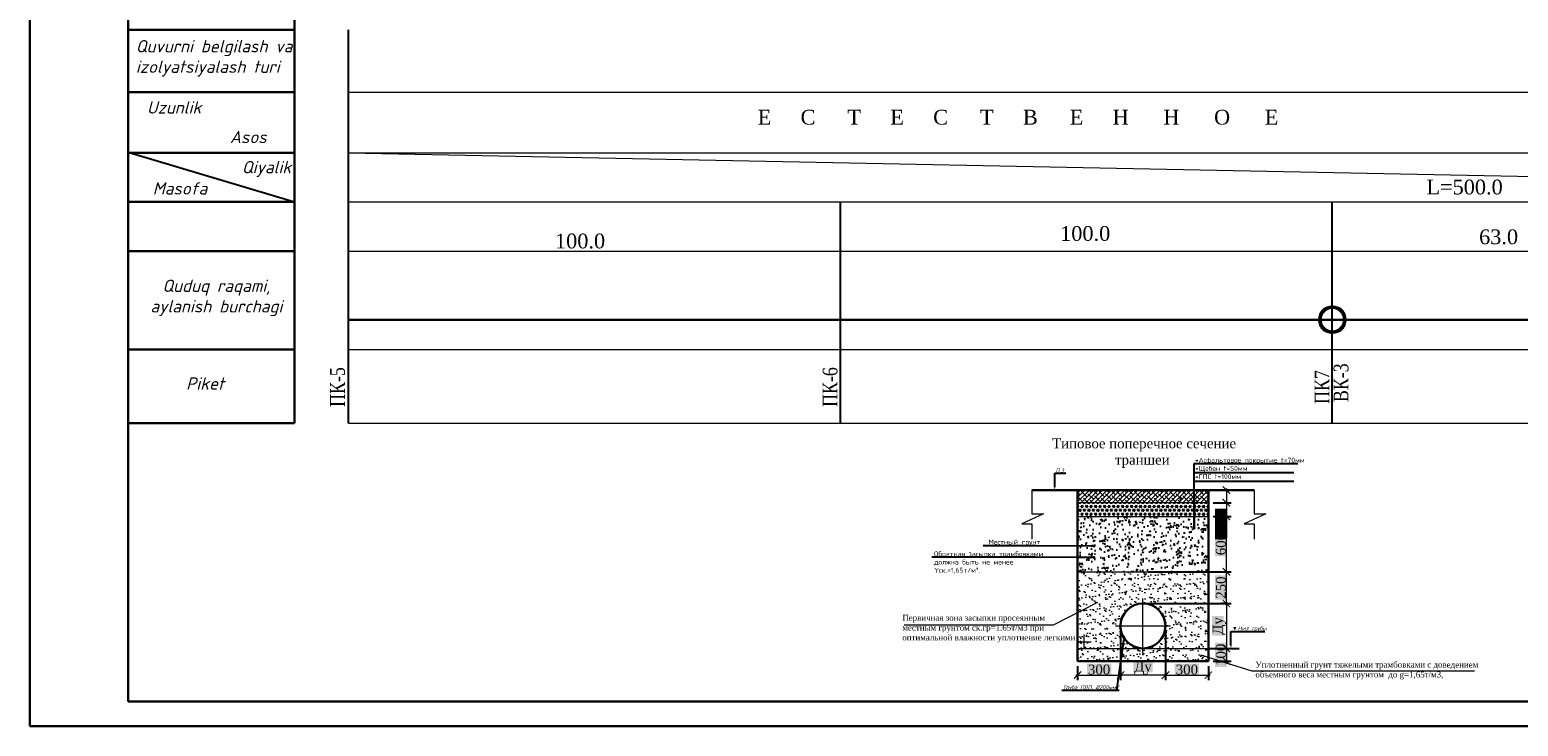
# Model space of a CAD drawing. Header units: millimetres. Extents: x 366033 to 446362, y 4247208 to 4265071.
# Tile 18 of 159: x 435437 to 435739, y 4249990 to 4250132. Entities that reach past the tile are written whole.
import ezdxf
from ezdxf import colors
from ezdxf.entities.mleader import LeaderData, LeaderLine
from ezdxf.math import Vec2, Vec3

# ---------------------------------------------------------------- set-up
doc = ezdxf.new("R2010")
doc.units = ezdxf.units.MM
doc.header["$PDMODE"] = 32
doc.header["$PDSIZE"] = 0.6
doc.linetypes.add('DASHED', pattern=[0.75, 0.5, -0.25])
doc.linetypes.add('осевая', pattern=[50.8, 31.75, -6.35, 6.35, -6.35])
for name, color, linetype in [('(002) Рамка', 7, 'Continuous'), ('(004) Точки рельефа', 7, 'Continuous'), ('0 @ 0.1', 7, 'Continuous'), ('0 @ 1 (1)', 7, 'Continuous'), ('0 @ 1 (2)', 7, 'Continuous'), ('RAMKA', 7, 'Continuous')]:
    doc.layers.add(name, color=color, linetype=linetype)
for name, color, linetype, lineweight in [('0.3-STAMP', 7, 'Continuous', 30), ('Рабочий', 7, 'DASHED', 9), ('Текст ВК', 136, 'Continuous', 9)]:
    doc.layers.add(name, color=color, linetype=linetype, lineweight=lineweight)
doc.layers.add('GEODS_POINT_GRID#_B', color=7, linetype='Continuous', true_color=0x000000)
doc.styles.add('GOST 2.304', font='CS_Gost2304.shx')
doc.styles.add('ISOCPEUR', font='isocpeui.ttf')
doc.styles.get("Standard").update_dxf_attribs({"font": 'times.ttf'})
doc.styles.add('TIMES', font='times.ttf')
doc.styles.add('для таблиц', font='times.ttf', dxfattribs={"height": 3})
doc.styles.add('СПДС', font='isocpeur.ttf')
doc.linetypes.add('ВОДОПРОВОД-right', pattern='A,15,-4,["В1",Standard,S=3,R=0,X=-2,Y=-1.5],-4,20,[">",Standard,S=3,R=0,X=-1.5,Y=-1.5],0', length=43)
doc.dimstyles.new('!Oxunjon', dxfattribs={"dimtxt": 2, "dimasz": 1.5, "dimexe": 1, "dimexo": 0.0625, "dimgap": 0.09, "dimtad": 1, "dimdec": 1, "dimzin": 0, "dimdsep": 46, "dimtxsty": 'Standard', "dimblk": 'ARCHTICK', "dimcen": 0.3, "dimdle": 0.35, "dimclrd": 5, "dimclre": 5, "dimclrt": 5, "dimadec": 0, "dimazin": 0, "dimtfac": 1, "dimtdec": 1, "dimtofl": 0, "dimtmove": 0, "dimatfit": 3, "dimldrblk": 'ARCHTICK', "dimfxl": 1, "dimtolj": 1, "dimtzin": 0, "dimlwd": 0, "dimarcsym": 1})
pattern_1 = [(45, (1908.92377, 3490842.2501), (-0.44901280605, 0.44901280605), []), (135, (1908.92377, 3490842.2501), (-1.34703841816, 0.44901280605), [1.5875, -0.9525])]

# ---------------------------------------------------------------- blocks, each defined once
blk = doc.blocks.new('CrossCoord_m1')
at = {"layer": 'GEODS_POINT_GRID#_B', "color": 3, "lineweight": 20, "true_color": 0x00ff00, "flags": 128}
for points in [[(-3, 0), (3, 0)], [(0, 3), (0, -3)]]:
    blk.add_lwpolyline(points, dxfattribs=at)
blk = doc.blocks.new('_Dot')
at = {"color": 0, "linetype": 'ByBlock', "lineweight": -2}
blk.add_line((-0.5, 0), (-1, 0), dxfattribs=at)
at = {"color": 0, "linetype": 'ByBlock', "const_width": 0.5}
blk.add_lwpolyline([(-0.25, 0, 1), (0.25, 0, 1)], format="xyb", close=True, dxfattribs=at)
blk = doc.blocks.new('_ArchTick')
at = {"color": 0, "linetype": 'ByBlock', "lineweight": 30, "const_width": 0.15}
blk.add_lwpolyline([(-0.5, -0.5), (0.5, 0.5)], dxfattribs=at)
blk = doc.blocks.new('*D461')
at = {"color": 5, "lineweight": -2, "transparency": 16777216}
for p, q in [((435677.41, 4250005.91), (435681.06, 4250005.91)), ((435677.41, 4250003.31), (435681.06, 4250003.31))]:
    blk.add_line(p, q, dxfattribs=at)
at = {"color": 5, "lineweight": 0, "transparency": 16777216}
blk.add_line((435680.06, 4250006.26), (435680.06, 4250002.96), dxfattribs=at)
at = {"layer": 'Defpoints', "color": 0, "lineweight": 0, "transparency": 16777216}
for p in [(435676.41, 4250005.91), (435676.41, 4250003.31), (435680.06, 4250003.31)]:
    blk.add_point(p, dxfattribs=at)
at = {"color": 5, "lineweight": 0, "transparency": 16777216, "xscale": 1.5, "yscale": 1.5, "zscale": 1.5}
for p, rotation in [((435680.06, 4250005.91), 90), ((435680.06, 4250003.31), 270)]:
    blk.add_blockref('_ArchTick', p, dxfattribs=dict(at, rotation=rotation))
at = {"color": 1, "transparency": 16777216, "insert": (435678.94, 4250004.61), "char_height": 2, "attachment_point": 5, "rotation": 90, "style": 'TIMES', "bg_fill": 1, "box_fill_scale": 1.1, "bg_fill_color": 7, "bg_fill_true_color": 16777215, "bg_fill_transparency": 0}
blk.add_mtext('\\A1;100', dxfattribs=at)
blk = doc.blocks.new('*D462')
at = {"color": 5, "lineweight": -2, "transparency": 16777216}
for p, q in [((435658.55, 4250009.48), (435658.55, 4249999.48)), ((435649.82, 4250002.31), (435649.82, 4249999.48))]:
    blk.add_line(p, q, dxfattribs=at)
at = {"color": 5, "lineweight": 0, "transparency": 16777216}
blk.add_line((435649.47, 4250000.48), (435658.9, 4250000.48), dxfattribs=at)
at = {"layer": 'Defpoints', "color": 0, "lineweight": 0, "transparency": 16777216}
for p in [(435658.55, 4250010.48), (435649.82, 4250003.31), (435658.55, 4250000.48)]:
    blk.add_point(p, dxfattribs=at)
at = {"color": 5, "lineweight": 0, "transparency": 16777216, "xscale": 1.5, "yscale": 1.5, "zscale": 1.5, "rotation": 180}
blk.add_blockref('_ArchTick', (435649.82, 4250000.48), dxfattribs=at)
at = {"color": 5, "lineweight": 0, "transparency": 16777216, "xscale": 1.5, "yscale": 1.5, "zscale": 1.5}
blk.add_blockref('_ArchTick', (435658.55, 4250000.48), dxfattribs=at)
at = {"color": 1, "transparency": 16777216, "insert": (435654.19, 4250001.6), "char_height": 2, "attachment_point": 5, "style": 'TIMES', "bg_fill": 1, "box_fill_scale": 1.1, "bg_fill_color": 7, "bg_fill_true_color": 16777215, "bg_fill_transparency": 0}
blk.add_mtext('\\A1;300', dxfattribs=at)
blk = doc.blocks.new('*D463')
at = {"color": 5, "lineweight": -2, "transparency": 16777216}
for p, q in [((435658.55, 4250009.48), (435658.55, 4249999.48)), ((435667.68, 4250009.48), (435667.68, 4249999.48))]:
    blk.add_line(p, q, dxfattribs=at)
at = {"color": 5, "lineweight": 0, "transparency": 16777216}
blk.add_line((435668.03, 4250000.48), (435658.2, 4250000.48), dxfattribs=at)
at = {"layer": 'Defpoints', "color": 0, "lineweight": 0, "transparency": 16777216}
for p in [(435658.55, 4250010.48), (435667.68, 4250010.48), (435658.55, 4250000.48)]:
    blk.add_point(p, dxfattribs=at)
at = {"color": 5, "lineweight": 0, "transparency": 16777216, "xscale": 1.5, "yscale": 1.5, "zscale": 1.5, "rotation": 180}
blk.add_blockref('_ArchTick', (435658.55, 4250000.48), dxfattribs=at)
at = {"color": 5, "lineweight": 0, "transparency": 16777216, "xscale": 1.5, "yscale": 1.5, "zscale": 1.5}
blk.add_blockref('_ArchTick', (435667.68, 4250000.48), dxfattribs=at)
at = {"color": 1, "transparency": 16777216, "insert": (435663.11, 4250001.9), "char_height": 2, "attachment_point": 5, "style": 'TIMES', "bg_fill": 1, "box_fill_scale": 1.1, "bg_fill_color": 7, "bg_fill_true_color": 16777215, "bg_fill_transparency": 0}
blk.add_mtext('\\A1;Ду', dxfattribs=at)
blk = doc.blocks.new('*D469')
at = {"color": 5, "lineweight": -2, "transparency": 16777216}
for p, q in [((435667.68, 4250009.48), (435667.68, 4249999.48)), ((435676.41, 4250002.31), (435676.41, 4249999.48))]:
    blk.add_line(p, q, dxfattribs=at)
at = {"color": 5, "lineweight": 0, "transparency": 16777216}
blk.add_line((435667.33, 4250000.48), (435676.76, 4250000.48), dxfattribs=at)
at = {"layer": 'Defpoints', "color": 0, "lineweight": 0, "transparency": 16777216}
for p in [(435667.68, 4250010.48), (435676.41, 4250003.31), (435676.41, 4250000.48)]:
    blk.add_point(p, dxfattribs=at)
at = {"color": 5, "lineweight": 0, "transparency": 16777216, "xscale": 1.5, "yscale": 1.5, "zscale": 1.5, "rotation": 180}
blk.add_blockref('_ArchTick', (435667.68, 4250000.48), dxfattribs=at)
at = {"color": 5, "lineweight": 0, "transparency": 16777216, "xscale": 1.5, "yscale": 1.5, "zscale": 1.5}
blk.add_blockref('_ArchTick', (435676.41, 4250000.48), dxfattribs=at)
at = {"color": 1, "transparency": 16777216, "insert": (435672.04, 4250001.6), "char_height": 2, "attachment_point": 5, "style": 'TIMES', "bg_fill": 1, "box_fill_scale": 1.1, "bg_fill_color": 7, "bg_fill_true_color": 16777215, "bg_fill_transparency": 0}
blk.add_mtext('\\A1;300', dxfattribs=at)
blk = doc.blocks.new('*D391')
at = {"color": 5, "lineweight": -2, "transparency": 16777216}
for p, q in [((435664.11, 4250021.49), (435681.06, 4250021.49)), ((435664.11, 4250015.04), (435681.06, 4250015.04))]:
    blk.add_line(p, q, dxfattribs=at)
at = {"color": 5, "lineweight": 0, "transparency": 16777216}
blk.add_line((435680.06, 4250014.69), (435680.06, 4250021.84), dxfattribs=at)
at = {"layer": 'Defpoints', "color": 0, "lineweight": 0, "transparency": 16777216}
for p in [(435663.11, 4250021.49), (435680.06, 4250021.49), (435663.11, 4250015.04)]:
    blk.add_point(p, dxfattribs=at)
at = {"color": 5, "lineweight": 0, "transparency": 16777216, "xscale": 1.5, "yscale": 1.5, "zscale": 1.5}
for p, rotation in [((435680.06, 4250021.49), 90), ((435680.06, 4250015.04), 270)]:
    blk.add_blockref('_ArchTick', p, dxfattribs=dict(at, rotation=rotation))
at = {"color": 1, "transparency": 16777216, "insert": (435678.94, 4250018.27), "char_height": 2, "attachment_point": 5, "rotation": 90, "style": 'TIMES', "bg_fill": 1, "box_fill_scale": 1.1, "bg_fill_color": 7, "bg_fill_true_color": 16777215, "bg_fill_transparency": 0}
blk.add_mtext('\\A1;250', dxfattribs=at)
blk = doc.blocks.new('*D392')
at = {"color": 5, "lineweight": -2, "transparency": 16777216}
for p, q in [((435680.06, 4250015.04), (435679.06, 4250015.04)), ((435680.06, 4250005.91), (435681.06, 4250005.91))]:
    blk.add_line(p, q, dxfattribs=at)
at = {"color": 5, "lineweight": 0, "transparency": 16777216}
blk.add_line((435680.06, 4250015.39), (435680.06, 4250005.56), dxfattribs=at)
at = {"layer": 'Defpoints', "color": 0, "lineweight": 0, "transparency": 16777216}
for p in [(435680.21, 4250015.04), (435680.06, 4250005.91), (435680.06, 4250005.91)]:
    blk.add_point(p, dxfattribs=at)
at = {"color": 5, "lineweight": 0, "transparency": 16777216, "xscale": 1.5, "yscale": 1.5, "zscale": 1.5}
for p, rotation in [((435680.06, 4250015.04), 90), ((435680.06, 4250005.91), 270)]:
    blk.add_blockref('_ArchTick', p, dxfattribs=dict(at, rotation=rotation))
at = {"color": 1, "transparency": 16777216, "insert": (435678.64, 4250010.48), "char_height": 2, "attachment_point": 5, "rotation": 90, "style": 'TIMES', "bg_fill": 1, "box_fill_scale": 1.1, "bg_fill_color": 7, "bg_fill_true_color": 16777215, "bg_fill_transparency": 0}
blk.add_mtext('\\A1;Ду', dxfattribs=at)
blk = doc.blocks.new('*D393')
at = {"color": 5, "lineweight": 0, "transparency": 16777216}
blk.add_line((435680.06, 4250021.14), (435680.06, 4250033.11), dxfattribs=at)
at = {"color": 5, "lineweight": -2, "transparency": 16777216}
for p, q in [((435677.41, 4250032.76), (435681.06, 4250032.76)), ((435677.41, 4250021.49), (435681.06, 4250021.49))]:
    blk.add_line(p, q, dxfattribs=at)
at = {"layer": 'Defpoints', "color": 0, "lineweight": 0, "transparency": 16777216}
for p in [(435676.41, 4250032.76), (435680.06, 4250032.76), (435676.41, 4250021.49)]:
    blk.add_point(p, dxfattribs=at)
at = {"color": 5, "lineweight": 0, "transparency": 16777216, "xscale": 1.5, "yscale": 1.5, "zscale": 1.5}
for p, rotation in [((435680.06, 4250032.76), 90), ((435680.06, 4250021.49), 270)]:
    blk.add_blockref('_ArchTick', p, dxfattribs=dict(at, rotation=rotation))
at = {"color": 1, "transparency": 16777216, "insert": (435678.94, 4250027.12), "char_height": 2, "attachment_point": 5, "rotation": 90, "style": 'TIMES', "bg_fill": 1, "box_fill_scale": 1.1, "bg_fill_color": 7, "bg_fill_true_color": 16777215, "bg_fill_transparency": 0}
blk.add_mtext('\\A1;600', dxfattribs=at)
blk = doc.blocks.new('*D470')
at = {"color": 5, "lineweight": -2, "transparency": 16777216}
for p, q in [((435677.41, 4250038.1), (435681.06, 4250038.1)), ((435677.41, 4250035.54), (435681.06, 4250035.54))]:
    blk.add_line(p, q, dxfattribs=at)
at = {"color": 5, "lineweight": 0, "transparency": 16777216}
for p, q in [((435680.06, 4250038.45), (435680.06, 4250035.54)), ((435680.06, 4250035.54), (435680.06, 4250031.14))]:
    blk.add_line(p, q, dxfattribs=at)
at = {"layer": 'Defpoints', "color": 0, "lineweight": 0, "transparency": 16777216}
for p in [(435676.41, 4250038.1), (435676.41, 4250035.54), (435680.06, 4250035.54)]:
    blk.add_point(p, dxfattribs=at)
at = {"color": 5, "lineweight": 0, "transparency": 16777216, "xscale": 1.5, "yscale": 1.5, "zscale": 1.5}
for p, rotation in [((435680.06, 4250038.1), 90), ((435680.06, 4250035.54), 270)]:
    blk.add_blockref('_ArchTick', p, dxfattribs=dict(at, rotation=rotation))
at = {"color": 1, "transparency": 16777216, "insert": (435678.94, 4250032.59), "char_height": 2, "attachment_point": 5, "rotation": 90, "style": 'TIMES', "bg_fill": 1, "box_fill_scale": 1.1, "bg_fill_color": 7, "bg_fill_true_color": 16777215, "bg_fill_transparency": 0}
blk.add_mtext('\\A1;50', dxfattribs=at)
blk = doc.blocks.new('*D394')
at = {"color": 5, "lineweight": -2, "transparency": 16777216}
for p, q in [((435677.41, 4250035.54), (435681.06, 4250035.54)), ((435677.41, 4250032.76), (435681.06, 4250032.76))]:
    blk.add_line(p, q, dxfattribs=at)
at = {"color": 5, "lineweight": 0, "transparency": 16777216}
for p, q in [((435680.06, 4250035.89), (435680.06, 4250032.76)), ((435680.06, 4250032.76), (435680.06, 4250028.35))]:
    blk.add_line(p, q, dxfattribs=at)
at = {"layer": 'Defpoints', "color": 0, "lineweight": 0, "transparency": 16777216}
for p in [(435676.41, 4250035.54), (435676.41, 4250032.76), (435680.06, 4250032.76)]:
    blk.add_point(p, dxfattribs=at)
at = {"color": 5, "lineweight": 0, "transparency": 16777216, "xscale": 1.5, "yscale": 1.5, "zscale": 1.5}
for p, rotation in [((435680.06, 4250035.54), 90), ((435680.06, 4250032.76), 270)]:
    blk.add_blockref('_ArchTick', p, dxfattribs=dict(at, rotation=rotation))
at = {"color": 1, "transparency": 16777216, "insert": (435678.94, 4250029.8), "char_height": 2, "attachment_point": 5, "rotation": 90, "style": 'TIMES', "bg_fill": 1, "box_fill_scale": 1.1, "bg_fill_color": 7, "bg_fill_true_color": 16777215, "bg_fill_transparency": 0}
blk.add_mtext('\\A1;50', dxfattribs=at)
blk = doc.blocks.new('*U529')
at = {"layer": '0 @ 0.1', "lineweight": 9}
h = blk.add_hatch(dxfattribs=at)
h.set_pattern_fill('ANSI38', color=256, scale=0.2)
h.set_pattern_definition(pattern_1)
h.paths.add_polyline_path([(435649.82, 4250038.1), (435649.82, 4250035.54), (435676.41, 4250035.54), (435676.41, 4250038.1)])
at = {"layer": '0 @ 1 (2)', "lineweight": 9}
h = blk.add_hatch(dxfattribs=at)
h.set_pattern_fill('ANSI38', color=256, scale=0.2)
h.set_pattern_definition(pattern_1)
h.paths.add_polyline_path([(435649.82, 4250038.1), (435649.82, 4250035.54), (435676.41, 4250035.54), (435676.41, 4250038.1)])

msp = doc.modelspace()

# ---------------------------------------------------------------- hatches: boundary and pattern name
at = {"true_color": 0x991b1e}
h = msp.add_hatch(dxfattribs=at)
h.set_pattern_fill('TRIANG', color=244, scale=0.096)
h.set_pattern_definition([(60, (420359.2426, 4249404.1751), (-0.4572, 0.79189363), [0.4572, -0.4572]), (120, (420359.2426, 4249404.1751), (-0.9144, 5e-10), [0.4572, -0.4572]), (0, (420359.014, 4249404.571), (0.4572, 0.79189363), [0.4572, -0.4572])])
h.paths.add_polyline_path([(435649.82, 4250035.544), (435649.82, 4250032.756), (435676.409, 4250032.756), (435676.409, 4250035.544)])
edge = h.paths.add_edge_path()
edge.add_arc((435670.967, 4250036.394), 0.3, 90, 270)
edge.add_line((435670.967, 4250036.094), (435670.967, 4250036.694))
h = msp.add_hatch()
h.set_pattern_fill('AR-CONC', color=256, scale=0.0192)
h.set_pattern_definition([(50, (1908.9238, 3490843.5804), (3.497945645, -0.306030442), [0.36576, -4.02336]), (355, (1908.9238, 3490843.5804), (-0.676673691, 3.668291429), [0.292608, -3.218699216]), (100.4514447, (1909.2153, 3490843.555), (2.821271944, 3.362260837), [0.310848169, -3.419332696]), (46.1842, (1908.9238, 3490844.556), (5.204717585, -0.807212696), [0.54864, -6.03504]), (96.6355576, (1909.3575, 3490844.4885), (4.558159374, 4.750581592), [0.466272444, -5.129003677]), (351.1841512, (1908.924, 3490844.556), (4.558159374, 4.750581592), [0.438911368, -4.828026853]), (21, (1909.4114, 3490844.312), (2.910996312, -1.963491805), [0.36576, -4.02336]), (326, (1909.4114, 3490844.312), (1.186598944, 3.53640895), [0.292608, -3.218688]), (71.451445, (1909.654, 3490844.1483), (4.09759525, 1.572917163), [0.310848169, -3.419326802]), (37.5, (1908.9238, 3490843.5804), (0.0593011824, 1.6234567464), [0, -3.1796736, 0, -3.267456, 0, -3.23088]), (7.5, (1908.9238, 3490843.5804), (1.2829375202, 1.9234670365), [0, -1.8629376, 0, -3.1065216, 0, -1.231392]), (327.5, (1907.8362, 3490843.5804), (2.6033394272, -0.1099918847), [0, -1.2192, 0, -3.803904, 0, -5.047488]), (317.5, (1907.3486, 3490843.5804), (2.8440802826, 0.488188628), [0, -1.58496, 0, -2.5261824, 0, -3.584448])])
h.paths.add_polyline_path([(435649.82, 4250032.756), (435649.82, 4250021.488), (435676.409, 4250021.488), (435676.409, 4250032.756)])
edge = h.paths.add_edge_path(flags=16)
edge.add_arc((435653.154, 4250024.415), 0.3, 0, 360)
at = {"lineweight": 15}
h = msp.add_hatch(dxfattribs=at)
h.set_pattern_fill('AR-SAND', color=256, scale=0.04)
h.set_pattern_definition([(37.5, (1918.9558, 3490821.4248), (-0.0640012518, 1.9576529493), [0, -1.54432, 0, -1.7272, 0, -1.651]), (7.5, (1918.9558, 3490821.4248), (1.7980931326, 2.867300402), [0, -0.83312, 0, -1.39192, 0, -0.5334]), (327.5, (1917.7061, 3490821.4248), (3.163969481, 0.0057487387), [0, -0.508, 0, -1.8288, 0, -2.3876]), (317.5, (1917.706, 3490821.4248), (3.05422581, 0.891717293), [0, -0.254, 0, -1.19888, 0, -1.3716])])
h.paths.add_polyline_path([(435676.409, 4250005.915), (435649.82, 4250005.915), (435649.82, 4250003.31), (435676.409, 4250003.31)])
at = {"layer": '0 @ 1 (1)', "lineweight": 15}
h = msp.add_hatch(dxfattribs=at)
h.set_pattern_fill('AR-SAND', color=256, scale=0.04)
h.set_pattern_definition([(37.5, (1908.9238, 3490843.5804), (-0.0640012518, 1.9576529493), [0, -1.54432, 0, -1.7272, 0, -1.651]), (7.5, (1908.9238, 3490843.5804), (1.7980931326, 2.867300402), [0, -0.83312, 0, -1.39192, 0, -0.5334]), (327.5, (1907.6741, 3490843.5804), (3.163969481, 0.0057487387), [0, -0.508, 0, -1.8288, 0, -2.3876]), (317.5, (1907.674, 3490843.5804), (3.05422581, 0.891717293), [0, -0.254, 0, -1.19888, 0, -1.3716])])
h.paths.add_polyline_path([(435649.82, 4250021.488), (435649.82, 4250005.915), (435676.409, 4250005.915), (435676.409, 4250021.488)])
edge = h.paths.add_edge_path(flags=16)
edge.add_arc((435663.115, 4250010.479), 4.564, 0, 360)
edge = h.paths.add_edge_path(flags=16)
edge.add_arc((435653.154, 4250014.178), 0.15, 0, 360)

# ---------------------------------------------------------------- linework, layer by layer
at = {"layer": '(002) Рамка', "color": 0, "lineweight": 25, "elevation": -0.031}
for points in [[(435501.606, 4250051.696), (435501.606, 4250131.696)], [(435601.606, 4250051.696), (435601.606, 4250096.696)], [(435701.606, 4250051.696), (435701.606, 4250096.696)]]:
    msp.add_lwpolyline(points, dxfattribs=at)
at = {"color": 1, "lineweight": 30, "ltscale": 0.5}
msp.add_line((435456.805, 4250282.085, -0.031), (435456.805, 4249995.085, -0.031), dxfattribs=at)
at = {"color": 0, "lineweight": 0}
msp.add_line((435501.606, 4250106.696, -0.031), (436001.606, 4250096.696, -0.031), dxfattribs=at)
at = {"lineweight": 30}
for p, q in [((435640.51, 4250038.102, -0.031), (435649.82, 4250038.102, -0.031)), ((435649.82, 4250038.102, -0.031), (435649.82, 4250003.31, -0.031)), ((435649.82, 4250038.102, -0.031), (435676.409, 4250038.102, -0.031)), ((435676.409, 4250003.31, -0.031), (435676.409, 4250038.102, -0.031)), ((435685.719, 4250038.102, -0.031), (435676.409, 4250038.102, -0.031)), ((435649.82, 4250003.31, -0.031), (435676.409, 4250003.31, -0.031))]:
    msp.add_line(p, q, dxfattribs=at)
at = {"lineweight": 9}
for p, q in [((435649.82, 4250035.544, -0.031), (435676.409, 4250035.544, -0.031)), ((435649.82, 4250032.756, -0.031), (435676.409, 4250032.756, -0.031)), ((435649.82, 4250032.756, -0.031), (435676.409, 4250032.756, -0.031)), ((435649.82, 4250024.42, -0.031), (435653.154, 4250024.415, -0.031)), ((435649.82, 4250021.488, -0.031), (435676.409, 4250021.488, -0.031)), ((435649.82, 4250005.915, -0.031), (435676.409, 4250005.915, -0.031))]:
    msp.add_line(p, q, dxfattribs=at)
at = {"color": 0, "lineweight": 5}
for p, q in [((435644.892, 4250010.673, -0.031), (435653.951, 4250015.32, -0.031)), ((435614.553, 4250010.673, -0.031), (435644.892, 4250010.673, -0.031)), ((435674.793, 4250004.621, -0.031), (435685.252, 4250001.383, -0.031)), ((435685.252, 4250001.383, -0.031), (435730.489, 4250001.383, -0.031))]:
    msp.add_line(p, q, dxfattribs=at)
at = {"linetype": 'осевая', "lineweight": 9, "ltscale": 0.5}
for p, q in [((435663.115, 4250004.903, -0.031), (435663.115, 4250016.055, -0.031)), ((435657.539, 4250010.479, -0.031), (435668.691, 4250010.479, -0.031))]:
    msp.add_line(p, q, dxfattribs=at)
at = {"color": 5, "linetype": 'ВОДОПРОВОД-right', "lineweight": 30, "elevation": -0.031}
msp.add_lwpolyline([(435501.6, 4250072.748), (436001.606, 4250072.748)], dxfattribs=at)
at = {"color": 18, "true_color": 0x000000, "elevation": -0.031}
for points in [[(435673.497, 4250041.691), (435693.764, 4250041.691)], [(435673.497, 4250039.899), (435693.764, 4250039.899)], [(435676.409, 4250005.915), (435682.695, 4250005.915)]]:
    msp.add_lwpolyline(points, dxfattribs=at)
at = {"lineweight": 9, "elevation": -0.031}
for points in [[(435640.51, 4250038.102), (435640.51, 4250033.247), (435642.856, 4250033.247), (435638.451, 4250031.243), (435640.51, 4250031.243), (435640.51, 4250028.13)], [(435640.51, 4250038.102), (435649.82, 4250038.102), (435649.82, 4250003.31), (435676.409, 4250003.31), (435676.409, 4250038.102), (435685.719, 4250038.102)], [(435685.719, 4250038.102), (435685.719, 4250033.247), (435688.065, 4250033.247), (435683.659, 4250031.243), (435685.719, 4250031.243), (435685.719, 4250028.13)]]:
    msp.add_lwpolyline(points, dxfattribs=at)
at = {"color": 1, "lineweight": 50}
msp.add_circle((435701.606, 4250072.748, -0.031), 2.554, dxfattribs=at)
at = {"lineweight": 30}
msp.add_circle((435663.115, 4250010.479, -0.031), 4.564, dxfattribs=at)
at = {"layer": '0.3-STAMP', "lineweight": 20}
msp.add_line((435436.805, 4249990.085, -0.031), (435436.805, 4250017.768, -0.031), dxfattribs=at)
at = {"layer": 'RAMKA', "color": 1, "lineweight": 30}
for p, q in [((435436.805, 4250410.085, -0.031), (435436.805, 4249990.085, -0.031)), ((435456.805, 4249995.085, -0.031), (435456.805, 4250402.323, -0.031)), ((436017.63, 4249995.085, -0.031), (435456.805, 4249995.085, -0.031)), ((435436.805, 4249990.085, -0.031), (436022.63, 4249990.085, -0.031))]:
    msp.add_line(p, q, dxfattribs=at)
at = {"layer": 'Рабочий', "color": 0, "linetype": 'ByBlock', "lineweight": 30, "ltscale": 0.166667}
for p, q in [((435490.598, 4250051.696, -0.031), (435490.598, 4250176.696, -0.031)), ((435456.805, 4250131.696, -0.031), (435490.598, 4250131.696, -0.031)), ((435456.805, 4250119.025, -0.031), (435490.598, 4250119.025, -0.031)), ((435456.805, 4250106.696, -0.031), (435490.598, 4250106.696, -0.031)), ((435456.805, 4250096.696, -0.031), (435490.598, 4250096.696, -0.031)), ((435456.805, 4250086.696, -0.031), (435490.598, 4250086.696, -0.031)), ((435456.805, 4250066.696, -0.031), (435490.598, 4250066.696, -0.031)), ((435456.805, 4250051.696, -0.031), (435490.598, 4250051.696, -0.031))]:
    msp.add_line(p, q, dxfattribs=at)
at = {"layer": 'Рабочий', "color": 0, "linetype": 'ByBlock', "lineweight": 25, "ltscale": 0.166667}
msp.add_line((435456.805, 4250106.835, -0.031), (435490.598, 4250096.696, -0.031), dxfattribs=at)
at = {"layer": 'Текст ВК'}
for p, q in [((435457.636, 4250131.696, -0.031), (435490.598, 4250131.696, -0.031)), ((435457.636, 4250119.025, -0.031), (435490.598, 4250119.025, -0.031)), ((435501.606, 4250119.025, -0.031), (436001.606, 4250119.025, -0.031)), ((435457.636, 4250106.696, -0.031), (435490.598, 4250106.696, -0.031)), ((435501.606, 4250106.696, -0.031), (436001.606, 4250106.696, -0.031)), ((435457.636, 4250096.696, -0.031), (435490.598, 4250096.696, -0.031)), ((435501.606, 4250096.696, -0.031), (436001.606, 4250096.696, -0.031)), ((435457.636, 4250086.696, -0.031), (435490.598, 4250086.696, -0.031)), ((435501.606, 4250086.696, -0.031), (436001.606, 4250086.696, -0.031)), ((435457.636, 4250066.696, -0.031), (435490.598, 4250066.696, -0.031)), ((435501.606, 4250066.696, -0.031), (436001.606, 4250066.696, -0.031)), ((435457.636, 4250051.696, -0.031), (435490.598, 4250051.696, -0.031)), ((435501.606, 4250051.696, -0.031), (436001.606, 4250051.696, -0.031))]:
    msp.add_line(p, q, dxfattribs=at)

# ---------------------------------------------------------------- block references
at = {"color": 0, "lineweight": 0}
msp.add_blockref('*U529', (0, 0), dxfattribs=at)
at = {"layer": 'GEODS_POINT_GRID#_B', "color": 3, "true_color": 0x00ff00, "xscale": 0.5, "yscale": 0.5, "zscale": 0.5}
msp.add_blockref('CrossCoord_m1', (435651.079, 4250007.235), dxfattribs=at)

# ---------------------------------------------------------------- texts
at = {"layer": '(004) Точки рельефа', "color": 7, "char_height": 3, "attachment_point": 5, "style": 'для таблиц'}
for s, insert in [('\\A1;100.0', (435651.368, 4250090.247, -0.031)), ('\\A1;63.0', (435735.408, 4250089.568, -0.031)), ('\\A1;100.0', (435548.678, 4250088.712, -0.031))]:
    msp.add_mtext(s, dxfattribs=dict(at, insert=insert))
at = {"ltscale": 0.5}
for s, insert, char_height, width, attachment_point in [('{\\fSylfaen|b0|i0|c204|p18;\\H0.75x;\\T3.15;ЕСТЕСТВЕННОЕ}', (435640.685, 4250115.424), 4, 117.74094, 2), ('{\\fSylfaen|b0|i0|c0|p18;L=\\fSylfaen|b0|i0|c204|p18;500.0}', (435720.734, 4250101.221, -0.031), 3, 14.17558, 1)]:
    msp.add_mtext(s, dxfattribs=dict(at, insert=insert, char_height=char_height, width=width, attachment_point=attachment_point))
at = {"color": 5, "char_height": 3, "width": 14.61436, "attachment_point": 2, "rotation": 90}
for s, insert in [('{\\W0.8;\\C7;ПК-5}', (435497.865, 4250059.053, -4720.876)), ('{\\W0.8;\\C7;ПК-6}', (435597.993, 4250059.053, -4720.876)), ('{\\W0.8;\\C7;ПК7}', (435697.993, 4250059.053, -4720.876)), ('{\\W0.8;\\C7;ВК-3}', (435701.864, 4250059.93, -4720.876))]:
    msp.add_mtext(s, dxfattribs=dict(at, insert=insert))
at = {"lineweight": 9, "insert": (435642.309, 4250048.599, -0.031), "char_height": 2, "attachment_point": 1, "style": 'TIMES'}
msp.add_mtext_dynamic_manual_height_columns('\\pi2.3157;Типовое поперечное сечение \\P\\pi15.14773;траншеи', width=41.03519, gutter_width=5, heights=[0], dxfattribs=at)
at = {"color": 0, "lineweight": 5, "char_height": 1.2, "attachment_point": 1}
for s, insert, width in [('{\\fTimes New Roman|b0|i0|c204|p18;Первичная зона засыпки просеянным \\Pместным грунтом ск.гр=1.65т/м3 при \\Pоптимальной влажности уплотнение легкими}', (435614.189, 4250012.739, -0.031), 111.475), ('{\\fTimes New Roman|b0|i0|c204|p18;Уплотненный грунт тяжелыми трамбовками с доведением\\Pобъемного веса местным грунтом  до g=1,65т/м3, }', (435685.967, 4250003.208, -0.031), 109.83)]:
    msp.add_mtext(s, dxfattribs=dict(at, insert=insert, width=width))
at = {"layer": 'Рабочий', "color": 0, "linetype": 'ByBlock', "lineweight": 25, "ltscale": 0.166667, "char_height": 2.5, "style": 'GOST 2.304'}
for s, insert, width, attachment_point in [('{\\fISOCPEUR|b0|i1|c204|p34;Quvurni belgilash va \\fISOCPEUR|b0|i1|c0|p34;\\P\\fISOCPEUR|b0|i1|c204|p34;izolyatsiyalash turi}', (435458.357, 4250129.601, -0.031), 32.21818, 1), ('{\\fISOCPEUR|b0|i1|c0|p34;Uzunlik}', (435466.146, 4250115.897, -0.031), 16.23198, 5), ('{\\fISOCPEUR|b0|i1|c0|p34;Asos}', (435481.213, 4250109.89, -0.031), 41.23798, 5), ('{\\fISOCPEUR|b0|i1|c0|p34;Qiyalik}', (435484.939, 4250103.391, -0.031), 16.23198, 5), ('{\\fISOCPEUR|b0|i1|c0|p34;Masofa}', (435467.34, 4250099.445, -0.031), 41.23798, 5), ('{\\fISOCPEUR|b0|i1|c204|p34;Quduq raqami,\\P\\fISOCPEUR|b0|i1|c0|p34;a\\fISOCPEUR|b0|i1|c204|p34;ylanish burchagi}', (435474.746, 4250077.183, -0.031), 49.38517, 5), ('{\\fISOCPEUR|b0|i1|c204|p34;Piket}', (435472.461, 4250059.771, -0.031), 41.23798, 5)]:
    msp.add_mtext(s, dxfattribs=dict(at, insert=insert, width=width, attachment_point=attachment_point))

# ---------------------------------------------------------------- dimensions: what is measured, and where the dimension line sits
at = {"color": 18, "true_color": 0x000000}
for p1, p2, distance, text, picture, middle in [((435676.409, 4250038.102, -0.031), (435676.409, 4250035.544, -0.031), 3.647, '50', '*D470', (435678.939, 4250032.591, -0.031)), ((435676.409, 4250035.544, -0.031), (435676.409, 4250032.756, -0.031), 3.647, '50', '*D394', (435678.939, 4250029.803, -0.031)), ((435676.409, 4250021.488, -0.031), (435676.409, 4250032.756, -0.031), -3.647, '600', '*D393', (435678.939, 4250027.122, -0.031))]:
    dim = msp.add_aligned_dim(p1=p1, p2=p2, distance=distance, text=text, dimstyle='!Oxunjon', override={"dimexo": 1, "dimgap": 0.1, "dimtxsty": 'TIMES', "dimcen": 0.9, "dimclrt": 1, "dimfxl": 200, "dimfxlon": 1, "dimtfill": 2, "dimtfillclr": 7, "dimarcsym": 2}, dxfattribs=at)
    dim.commit()
    dim.dimension.update_dxf_attribs({"geometry": picture, "text_midpoint": middle})
for base, p1, p2, text, picture, middle in [((435680.056, 4250021.488, -0.031), (435663.115, 4250015.043, -0.031), (435663.115, 4250021.488, -0.031), '250', '*D391', (435678.939, 4250018.266, -0.031)), ((435680.056, 4250005.915, -0.031), (435680.208, 4250015.042, -0.031), (435680.056, 4250005.915, -0.031), 'Ду', '*D392', (435678.638, 4250010.478, -0.031))]:
    dim = msp.add_linear_dim(base=base, p1=p1, p2=p2, angle=90, text=text, dimstyle='!Oxunjon', override={"dimexo": 1, "dimgap": 0.1, "dimtxsty": 'TIMES', "dimcen": 0.9, "dimclrt": 1, "dimfxl": 200, "dimfxlon": 1, "dimtfill": 2, "dimtfillclr": 7, "dimarcsym": 2}, dxfattribs=at)
    dim.commit()
    dim.dimension.update_dxf_attribs({"geometry": picture, "text_midpoint": middle})
for base, p1, p2, text, picture, middle in [((435658.551, 4250000.48, -0.031), (435649.82, 4250003.31, -0.031), (435658.551, 4250010.479, -0.031), '300', '*D462', (435654.185, 4250001.597, -0.031)), ((435658.551, 4250000.48, -0.031), (435667.679, 4250010.479, -0.031), (435658.551, 4250010.479, -0.031), 'Ду', '*D463', (435663.115, 4250001.899, -0.031)), ((435676.409, 4250000.48, -0.031), (435667.679, 4250010.479, -0.031), (435676.409, 4250003.31, -0.031), '300', '*D469', (435672.044, 4250001.597, -0.031))]:
    dim = msp.add_linear_dim(base=base, p1=p1, p2=p2, text=text, dimstyle='!Oxunjon', override={"dimexo": 1, "dimgap": 0.1, "dimtxsty": 'TIMES', "dimcen": 0.9, "dimclrt": 1, "dimfxl": 200, "dimfxlon": 1, "dimtfill": 2, "dimtfillclr": 7, "dimarcsym": 2}, dxfattribs=at)
    dim.commit()
    dim.dimension.update_dxf_attribs({"geometry": picture, "text_midpoint": middle})
dim = msp.add_linear_dim(base=(435680.056, 4250003.31, -0.031), p1=(435676.409, 4250005.915, -0.031), p2=(435676.409, 4250003.31, -0.031), angle=90, text='100', dimstyle='!Oxunjon', override={"dimexo": 1, "dimgap": 0.1, "dimtxsty": 'TIMES', "dimcen": 0.9, "dimclrt": 1, "dimfxl": 200, "dimfxlon": 1, "dimtfill": 2, "dimtfillclr": 7, "dimarcsym": 2}, dxfattribs=at)
dim.commit()
dim.dimension.update_dxf_attribs({"geometry": '*D461', "text_midpoint": (435680.056, 4250004.612, -0.031), "dimtype": 160})

# ---------------------------------------------------------------- leaders
at = {"lineweight": 9}
ml = msp.add_multileader_mtext('Standard', dxfattribs=at)
ml.set_content('П.З.', color=256, style='ISOCPEUR')
ml.set_leader_properties()
ml.build(insert=Vec2(0, 0))
ml.multileader.update_dxf_attribs({"text_left_attachment_type": 6, "text_right_attachment_type": 6, "dogleg_length": 0.36, "arrow_head_size": 0.6})
ctx = ml.context
ctx.base_point, ctx.char_height, ctx.arrow_head_size, ctx.landing_gap_size, ctx.plane_origin = Vec3(435645.309, 4250041.537, -0.031), 0.8, 0.6, 0.04, Vec3(435645.165, 4250038.102, -0.031)
ctx.left_attachment, ctx.right_attachment = 6, 6
notes = []
notes.append((ctx, [(0, (1, 1, 0), (435645.165, 4250041.537, -0.031), (1, 0), 0.144, [(0, [(435645.165, 4250038.102, -0.031)], 0, [])])]))
ctx.mtext.insert, ctx.mtext.flow_direction = Vec3(435645.349, 4250042.497, -0.031), 5
ml = msp.add_multileader_mtext('Standard', dxfattribs=at)
ml.set_content('*Асфальтовое покрытие t=70мм\\P*Щебен t=50мм\\P\\pxql;*ГПС t=100мм', color=256, style='СПДС')
ml.set_leader_properties()
ml.set_arrow_properties(name='DOT')
ml.build(insert=Vec2(0, 0))
ml.multileader.update_dxf_attribs({"text_left_attachment_type": 6, "text_right_attachment_type": 6, "dogleg_length": 0.36, "arrow_head_size": 0.6})
ctx = ml.context
ctx.base_point, ctx.char_height, ctx.arrow_head_size, ctx.landing_gap_size, ctx.plane_origin = Vec3(435673.641, 4250043.482, -0.031), 1, 0.6, 0.04, Vec3(435715.84, 4250024.089, -0.031)
ctx.left_attachment, ctx.right_attachment = 6, 6
notes.append((ctx, [(1, (1, 1, 0), (435673.497, 4250043.482, -0.031), (1, 0), 0.144, [(3, [(435673.497, 4250030.375, -0.031), (435673.497, 4250034.357, -0.031), (435673.497, 4250030.375, -0.031), (435673.497, 4250036.923, -0.031), (435673.497, 4250036.923, -0.031), (435673.497, 4250036.923, -0.031), (435673.497, 4250036.923, -0.031), (435673.497, 4250034.357, -0.031)], 0, [])])]))
ctx.mtext.insert, ctx.mtext.width, ctx.mtext.flow_direction = Vec3(435673.681, 4250044.682, -0.031), 20.71628, 5
ml = msp.add_multileader_mtext('Standard', dxfattribs=at)
ml.set_content('Местный грунт ', color=256, style='СПДС')
ml.set_leader_properties()
ml.set_arrow_properties(name='DOT')
ml.build(insert=Vec2(0, 0))
ml.multileader.update_dxf_attribs({"text_left_attachment_type": 6, "text_right_attachment_type": 6, "dogleg_length": 0.36, "arrow_head_size": 0.6})
ctx = ml.context
ctx.base_point, ctx.char_height, ctx.arrow_head_size, ctx.landing_gap_size, ctx.plane_origin = Vec3(435631.661, 4250026.734, -0.031), 1, 0.6, 0.04, Vec3(435653.154, 4250026.718, -0.031)
ctx.left_attachment, ctx.right_attachment = 6, 6
notes.append((ctx, [(0, (1, 1, 0), (435641.285, 4250026.734, -0.031), (-1, 0), 0.144, [(0, [(435653.154, 4250026.718, -0.031)], 0, [])])]))
ctx.mtext.insert, ctx.mtext.width, ctx.mtext.flow_direction = Vec3(435631.701, 4250028.034, -0.031), 20.71628, 5
ml = msp.add_multileader_mtext('Standard', dxfattribs=at)
ml.set_content('Обратная засыпка трамбовками\\Pдолжна быть не менее Yск.=1,65т/м³.', color=256, style='СПДС')
ml.set_leader_properties()
ml.set_arrow_properties(name='DOT')
ml.build(insert=Vec2(0, 0))
ml.multileader.update_dxf_attribs({"text_left_attachment_type": 6, "text_right_attachment_type": 6, "dogleg_length": 0.36, "arrow_head_size": 0.6})
ctx = ml.context
ctx.base_point, ctx.char_height, ctx.arrow_head_size, ctx.landing_gap_size, ctx.plane_origin = Vec3(435620.611, 4250024.432, -0.031), 1, 0.6, 0.04, Vec3(435653.154, 4250024.415, -0.031)
ctx.left_attachment, ctx.right_attachment = 6, 6
notes.append((ctx, [(0, (1, 1, 0), (435641.285, 4250024.432, -0.031), (-1, 0), 0.144, [(0, [(435653.154, 4250024.415, -0.031)], 0, [])])]))
ctx.mtext.insert, ctx.mtext.width, ctx.mtext.flow_direction = Vec3(435620.651, 4250025.632, -0.031), 20.71628, 5
ml = msp.add_multileader_mtext('Standard', dxfattribs=at)
ml.set_content('{\\fTimes New Roman|b0|i0|c204|p18;▼}Низ трубы', color=256, style='ISOCPEUR')
ml.set_leader_properties()
ml.build(insert=Vec2(0, 0))
ml.multileader.update_dxf_attribs({"text_left_attachment_type": 6, "text_right_attachment_type": 6, "dogleg_length": 0.36, "arrow_head_size": 0.6})
ctx = ml.context
ctx.base_point, ctx.char_height, ctx.arrow_head_size, ctx.landing_gap_size, ctx.plane_origin = Vec3(435681.144, 4250009.35, -0.031), 0.8, 0.6, 0.04, Vec3(435680.056, 4250005.915, -0.031)
ctx.left_attachment, ctx.right_attachment = 6, 6
notes.append((ctx, [(0, (1, 1, 0), (435681, 4250009.35, -0.031), (1, 0), 0.144, [(0, [(435681, 4250005.915, -0.031)], 0, [])])]))
ctx.mtext.insert, ctx.mtext.width, ctx.mtext.flow_direction = Vec3(435681.184, 4250010.39, -0.031), 12.54861, 5
ml = msp.add_multileader_mtext('Standard', dxfattribs=at)
ml.set_content('\\L{\\LТруба ПВП. %%C200мм/}', color=256, style='ISOCPEUR')
ml.set_leader_properties()
ml.set_arrow_properties(name='DOT')
ml.build(insert=Vec2(0, 0))
ml.multileader.update_dxf_attribs({"text_left_attachment_type": 6, "text_right_attachment_type": 8, "dogleg_length": 0.36, "arrow_head_size": 0.6})
ctx = ml.context
ctx.base_point, ctx.char_height, ctx.arrow_head_size, ctx.landing_gap_size, ctx.plane_origin = Vec3(435646.765, 4249997.367, -0.031), 0.8, 0.6, 0.04, Vec3(435659.255, 4250008.093, -0.031)
ctx.left_attachment, ctx.right_attachment = 6, 8
notes.append((ctx, [(0, (1, 1, 0), (435657.734, 4249997.367, -0.031), (-1, 0), 0.144, [(1, [(435659.255, 4250008.093, -0.031), (435657.734, 4249997.367, -0.031)], 0, [])])]))
ctx.mtext.insert, ctx.mtext.width, ctx.mtext.defined_height, ctx.mtext.flow_direction = Vec3(435646.805, 4249998.407, -0.031), 21.49253, 4.106, 5
for ctx, leaders in notes:
    for number, flags, end, landing, length, lines in leaders:
        leader = LeaderData()
        leader.index, (leader.has_last_leader_line, leader.has_dogleg_vector, leader.attachment_direction) = number, flags
        leader.last_leader_point, leader.dogleg_vector, leader.dogleg_length = Vec3(end), Vec3(landing), length
        for number, points, colour, breaks in lines:
            line = LeaderLine()
            line.index, line.vertices, line.color, line.breaks = number, Vec3.list(points), colors.encode_raw_color(colour), breaks
            leader.lines.append(line)
        ctx.leaders.append(leader)

doc.saveas('drawing.dxf')
